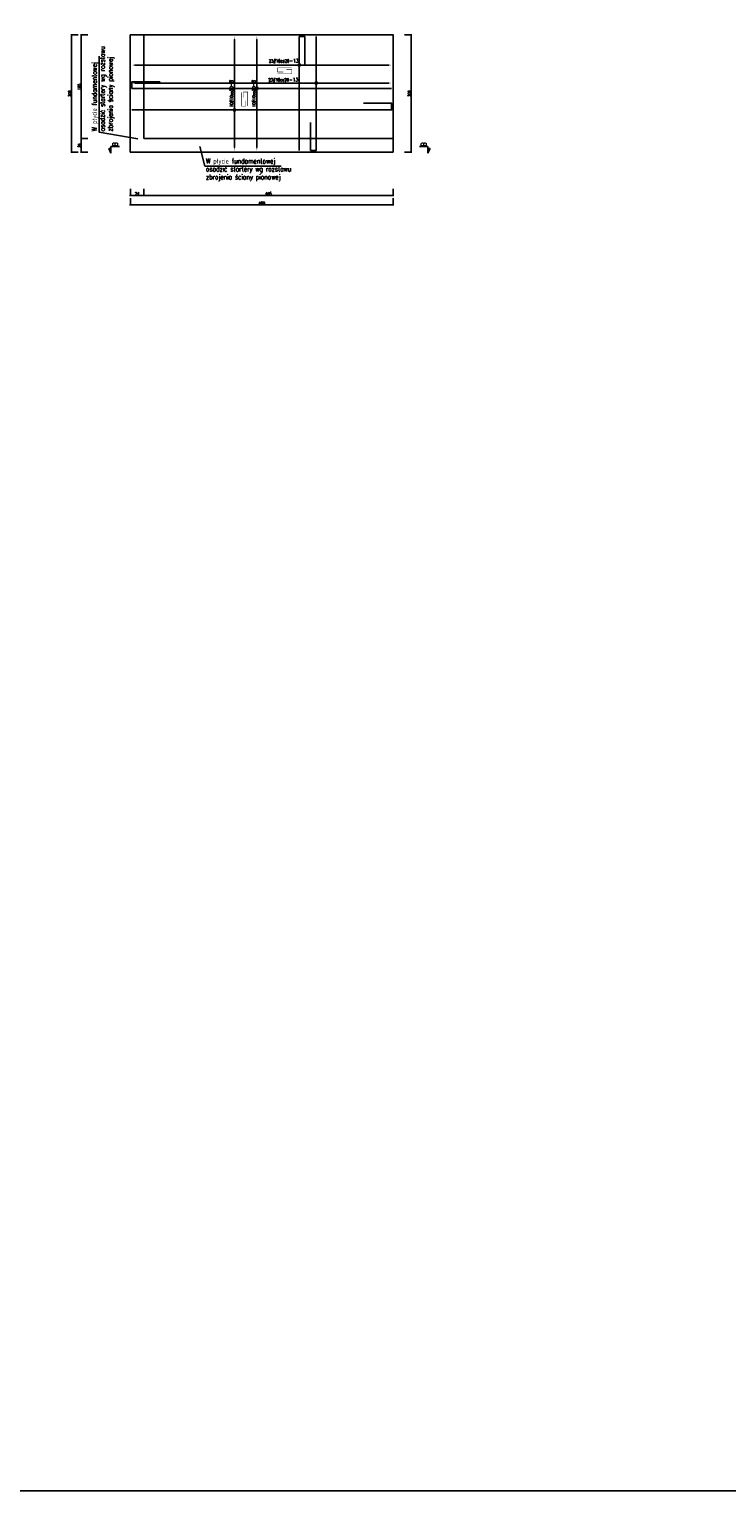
# Model space of a CAD drawing. Header units: millimetres. Extents: x 136919 to 160325, y -19528 to -8134.
# Tile 19 of 22: x 157382 to 158627, y -12907 to -10300. Entities that reach past the tile are written whole.
import ezdxf
from ezdxf.enums import TextEntityAlignment as Align

# ---------------------------------------------------------------- set-up
doc = ezdxf.new("R2010")
doc.units = ezdxf.units.MM
doc.header["$LTSCALE"] = 0.1
doc.linetypes.add('HIDDEN', pattern=[9.525, 6.35, -3.175])
for name, color, linetype in [('tkd_opisy_pomoce', 140, 'Continuous'), ('tkd_opisy_zbr', 7, 'Continuous'), ('tkd_przekroje', 3, 'Continuous'), ('tkd_przerywane', 8, 'HIDDEN'), ('tkd_txt035', 2, 'Continuous'), ('tkd_wym', 1, 'Continuous'), ('tkd_zbr', 3, 'Continuous'), ('tkd_żelbet0', 4, 'Continuous')]:
    doc.layers.add(name, color=color, linetype=linetype)
doc.styles.add('tkd_2txt035', font='romand.shx', dxfattribs={"width": 0.75, "height": 8.75})
doc.styles.add('tkd_txt0', font='simplex.shx', dxfattribs={"width": 0.75})
doc.styles.add('tkd_zbr1', font='simplex.shx', dxfattribs={"width": 0.75})
doc.dimstyles.new('tkd_1-25cm[cm]', dxfattribs={"dimtxt": 5, "dimasz": 1.25, "dimexe": 0, "dimexo": 5, "dimgap": 0.75, "dimtad": 1, "dimdec": 0, "dimdsep": 46, "dimtxsty": 'tkd_txt0', "dimblk": 'tkd_dim_arrow', "dimcen": 0.09, "dimclrd": 1, "dimclrt": 7, "dimadec": 0, "dimazin": 0, "dimtfac": 1, "dimtdec": 0, "dimtix": 1, "dimtmove": 1, "dimatfit": 3, "dimfxl": 12, "dimfxlon": 1, "dimtvp": 0.02, "dimtolj": 1, "dimtzin": 0, "dimarcsym": 0})
doc.dimstyles.new('tkd_zbr25cm', dxfattribs={"dimtxt": 5.5, "dimasz": 5, "dimexe": 0, "dimexo": 0, "dimgap": 0.75, "dimtad": 1, "dimdec": 0, "dimrnd": 1, "dimtxsty": 'tkd_zbr1', "dimcen": 2.5, "dimclrt": 7, "dimadec": 0, "dimazin": 0, "dimtfac": 1, "dimtdec": 1, "dimtix": 1, "dimtmove": 1, "dimatfit": 3, "dimfxl": 50, "dimfxlon": 1, "dimtvp": 0.02, "dimarcsym": 0})

# ---------------------------------------------------------------- blocks, each defined once
blk = doc.blocks.new('*D2708')
at = {"layer": 'DEFPOINTS', "color": 0, "transparency": 16777216}
for p in [(157748.6, -10313), (157748.6, -10313), (157748.6, -10516)]:
    blk.add_point(p, dxfattribs=at)
at = {"layer": 'tkd_opisy_zbr', "color": 0, "lineweight": -2, "transparency": 16777216}
for p, q in [((157748.6, -10313), (157748.6, -10313)), ((157748.6, -10511), (157748.6, -10318)), ((157748.6, -10516), (157748.6, -10516))]:
    blk.add_line(p, q, dxfattribs=at)
at = {"layer": 'tkd_opisy_zbr', "color": 0, "transparency": 16777216}
for points in [[(157747.8, -10318), (157749.4, -10318), (157748.6, -10313)], [(157747.8, -10511), (157749.4, -10511), (157748.6, -10516)]]:
    blk.add_solid(points, dxfattribs=at)
at = {"layer": 'tkd_opisy_zbr', "color": 7, "transparency": 16777216, "insert": (157743.6, -10414.5), "char_height": 5.5, "attachment_point": 5, "rotation": 90, "style": 'tkd_zbr1'}
blk.add_mtext('10#10co20\\Fromand.shx;\\H1.2x;\\C3;-8', dxfattribs=at)
blk = doc.blocks.new('*D2709')
at = {"layer": 'DEFPOINTS', "color": 0, "transparency": 16777216}
for p in [(157788.5, -10313), (157788.5, -10313), (157788.5, -10516)]:
    blk.add_point(p, dxfattribs=at)
at = {"layer": 'tkd_opisy_zbr', "color": 0, "lineweight": -2, "transparency": 16777216}
for p, q in [((157788.5, -10313), (157788.5, -10313)), ((157788.5, -10511), (157788.5, -10318)), ((157788.5, -10516), (157788.5, -10516))]:
    blk.add_line(p, q, dxfattribs=at)
at = {"layer": 'tkd_opisy_zbr', "color": 0, "transparency": 16777216}
for points in [[(157787.6, -10318), (157789.3, -10318), (157788.5, -10313)], [(157787.6, -10511), (157789.3, -10511), (157788.5, -10516)]]:
    blk.add_solid(points, dxfattribs=at)
at = {"layer": 'tkd_opisy_zbr', "color": 7, "transparency": 16777216, "insert": (157783.5, -10414.5), "char_height": 5.5, "attachment_point": 5, "rotation": 90, "style": 'tkd_zbr1'}
blk.add_mtext('10#10co20\\Fromand.shx;\\H1.2x;\\C3;-8', dxfattribs=at)
blk = doc.blocks.new('tkd_ikon_z2')
at = {"const_width": 0.035}
for points in [[(0.5, 0), (-0.5, 0), (-0.5, -0.3), (-0.1, -0.3)], [(-0.49, -0.43), (0.51, -0.43), (0.51, -0.13), (0.11, -0.13)]]:
    blk.add_lwpolyline(points, dxfattribs=at)
blk = doc.blocks.new('*D2710')
at = {"layer": 'DEFPOINTS', "color": 0, "transparency": 16777216}
for p in [(157565.7, -10363.7), (158028.7, -10363.7), (158028.7, -10363.7)]:
    blk.add_point(p, dxfattribs=at)
at = {"layer": 'tkd_opisy_zbr', "color": 0, "lineweight": -2, "transparency": 16777216}
blk.add_line((157570.7, -10363.7), (158023.7, -10363.7), dxfattribs=at)
at = {"layer": 'tkd_opisy_zbr', "color": 0, "transparency": 16777216}
for points in [[(157570.7, -10362.9), (157570.7, -10364.6), (157565.7, -10363.7)], [(158023.7, -10362.9), (158023.7, -10364.6), (158028.7, -10363.7)]]:
    blk.add_solid(points, dxfattribs=at)
at = {"layer": 'tkd_opisy_zbr', "color": 7, "transparency": 16777216, "insert": (157836.2, -10356.8), "char_height": 5.5, "attachment_point": 5, "style": 'tkd_zbr1'}
blk.add_mtext('23#10co20\\Fromand.shx;\\H1.2x;\\C3;-13', dxfattribs=at)
blk = doc.blocks.new('*D2711')
at = {"layer": 'DEFPOINTS', "color": 0, "transparency": 16777216}
for p in [(157565.7, -10395.8), (158028.7, -10395.8), (158028.7, -10395.8)]:
    blk.add_point(p, dxfattribs=at)
at = {"layer": 'tkd_opisy_zbr', "color": 0, "lineweight": -2, "transparency": 16777216}
blk.add_line((157570.7, -10395.8), (158023.7, -10395.8), dxfattribs=at)
at = {"layer": 'tkd_opisy_zbr', "color": 0, "transparency": 16777216}
for points in [[(157570.7, -10395), (157570.7, -10396.6), (157565.7, -10395.8)], [(158023.7, -10395), (158023.7, -10396.6), (158028.7, -10395.8)]]:
    blk.add_solid(points, dxfattribs=at)
at = {"layer": 'tkd_opisy_zbr', "color": 7, "transparency": 16777216, "insert": (157835.5, -10390.5), "char_height": 5.5, "attachment_point": 5, "style": 'tkd_zbr1'}
blk.add_mtext('23#10co20\\Fromand.shx;\\H1.2x;\\C3;-13', dxfattribs=at)
blk = doc.blocks.new('tkd_dim_arrow')
for p, q in [((-1, 0), (1, 0)), ((0, -1), (0, 1))]:
    blk.add_line(p, q)
at = {"const_width": 0.2}
blk.add_lwpolyline([(-0.9, -0.9), (0.9, 0.9)], dxfattribs=at)
blk = doc.blocks.new('*D2721')
at = {"layer": 'DEFPOINTS', "color": 0, "transparency": 16777216}
for p in [(157586.7, -10495), (157562.7, -10519), (157586.7, -10596.4)]:
    blk.add_point(p, dxfattribs=at)
at = {"layer": 'tkd_wym', "color": 0, "lineweight": -2, "transparency": 16777216}
for p, q in [((157562.7, -10584.4), (157562.7, -10596.4)), ((157586.7, -10584.4), (157586.7, -10596.4))]:
    blk.add_line(p, q, dxfattribs=at)
at = {"layer": 'tkd_wym', "color": 1, "lineweight": -2, "transparency": 16777216}
blk.add_line((157563.9, -10596.4), (157585.4, -10596.4), dxfattribs=at)
at = {"layer": 'tkd_wym', "color": 1, "lineweight": -2, "transparency": 16777216, "xscale": 1.25, "yscale": 1.25, "zscale": 1.25, "rotation": 180}
blk.add_blockref('tkd_dim_arrow', (157562.7, -10596.4), dxfattribs=at)
at = {"layer": 'tkd_wym', "color": 1, "lineweight": -2, "transparency": 16777216, "xscale": 1.25, "yscale": 1.25, "zscale": 1.25}
blk.add_blockref('tkd_dim_arrow', (157586.7, -10596.4), dxfattribs=at)
at = {"layer": 'tkd_wym', "color": 7, "transparency": 16777216, "insert": (157574.7, -10593.2), "char_height": 5, "attachment_point": 5, "style": 'tkd_txt0'}
blk.add_mtext('\\A1;24', dxfattribs=at)
blk = doc.blocks.new('*D2722')
at = {"layer": 'DEFPOINTS', "color": 0, "transparency": 16777216}
for p in [(157586.7, -10495), (158031.7, -10519), (158031.7, -10596.4)]:
    blk.add_point(p, dxfattribs=at)
at = {"layer": 'tkd_wym', "color": 0, "lineweight": -2, "transparency": 16777216}
for p, q in [((157586.7, -10584.4), (157586.7, -10596.4)), ((158031.7, -10584.4), (158031.7, -10596.4))]:
    blk.add_line(p, q, dxfattribs=at)
at = {"layer": 'tkd_wym', "color": 1, "lineweight": -2, "transparency": 16777216}
blk.add_line((157587.9, -10596.4), (158030.4, -10596.4), dxfattribs=at)
at = {"layer": 'tkd_wym', "color": 1, "lineweight": -2, "transparency": 16777216, "xscale": 1.25, "yscale": 1.25, "zscale": 1.25, "rotation": 180}
blk.add_blockref('tkd_dim_arrow', (157586.7, -10596.4), dxfattribs=at)
at = {"layer": 'tkd_wym', "color": 1, "lineweight": -2, "transparency": 16777216, "xscale": 1.25, "yscale": 1.25, "zscale": 1.25}
blk.add_blockref('tkd_dim_arrow', (158031.7, -10596.4), dxfattribs=at)
at = {"layer": 'tkd_wym', "color": 7, "transparency": 16777216, "insert": (157809.2, -10593.2), "char_height": 5, "attachment_point": 5, "style": 'tkd_txt0'}
blk.add_mtext('\\A1;445', dxfattribs=at)
blk = doc.blocks.new('*D2723')
at = {"layer": 'DEFPOINTS', "color": 0, "transparency": 16777216}
for p in [(157562.7, -10519), (158031.7, -10519), (157562.7, -10613.2)]:
    blk.add_point(p, dxfattribs=at)
at = {"layer": 'tkd_wym', "color": 0, "lineweight": -2, "transparency": 16777216}
for p, q in [((157562.7, -10601.2), (157562.7, -10613.2)), ((158031.7, -10601.2), (158031.7, -10613.2))]:
    blk.add_line(p, q, dxfattribs=at)
at = {"layer": 'tkd_wym', "color": 1, "lineweight": -2, "transparency": 16777216}
blk.add_line((158030.4, -10613.2), (157563.9, -10613.2), dxfattribs=at)
at = {"layer": 'tkd_wym', "color": 1, "lineweight": -2, "transparency": 16777216, "xscale": 1.25, "yscale": 1.25, "zscale": 1.25, "rotation": 180}
blk.add_blockref('tkd_dim_arrow', (157562.7, -10613.2), dxfattribs=at)
at = {"layer": 'tkd_wym', "color": 1, "lineweight": -2, "transparency": 16777216, "xscale": 1.25, "yscale": 1.25, "zscale": 1.25}
blk.add_blockref('tkd_dim_arrow', (158031.7, -10613.2), dxfattribs=at)
at = {"layer": 'tkd_wym', "color": 7, "transparency": 16777216, "insert": (157797.2, -10610), "char_height": 5, "attachment_point": 5, "style": 'tkd_txt0'}
blk.add_mtext('\\A1;469', dxfattribs=at)
blk = doc.blocks.new('*D2724')
at = {"layer": 'DEFPOINTS', "color": 0, "transparency": 16777216}
for p in [(157475.1, -10495), (157586.7, -10495), (157562.7, -10519)]:
    blk.add_point(p, dxfattribs=at)
at = {"layer": 'tkd_wym', "color": 0, "lineweight": -2, "transparency": 16777216}
for p, q in [((157487.1, -10495), (157475.1, -10495)), ((157487.1, -10519), (157475.1, -10519))]:
    blk.add_line(p, q, dxfattribs=at)
at = {"layer": 'tkd_wym', "color": 1, "lineweight": -2, "transparency": 16777216}
blk.add_line((157475.1, -10517.7), (157475.1, -10496.2), dxfattribs=at)
at = {"layer": 'tkd_wym', "color": 1, "lineweight": -2, "transparency": 16777216, "xscale": 1.25, "yscale": 1.25, "zscale": 1.25}
for p, rotation in [((157475.1, -10495), 90), ((157475.1, -10519), 270)]:
    blk.add_blockref('tkd_dim_arrow', p, dxfattribs=dict(at, rotation=rotation))
at = {"layer": 'tkd_wym', "color": 7, "transparency": 16777216, "insert": (157471.8, -10507), "char_height": 5, "attachment_point": 5, "rotation": 90, "style": 'tkd_txt0'}
blk.add_mtext('\\A1;24', dxfattribs=at)
blk = doc.blocks.new('*D2725')
at = {"layer": 'DEFPOINTS', "color": 0, "transparency": 16777216}
for p in [(157475.1, -10310), (157562.7, -10310), (157586.7, -10495)]:
    blk.add_point(p, dxfattribs=at)
at = {"layer": 'tkd_wym', "color": 0, "lineweight": -2, "transparency": 16777216}
for p, q in [((157487.1, -10310), (157475.1, -10310)), ((157487.1, -10495), (157475.1, -10495))]:
    blk.add_line(p, q, dxfattribs=at)
at = {"layer": 'tkd_wym', "color": 1, "lineweight": -2, "transparency": 16777216}
blk.add_line((157475.1, -10493.7), (157475.1, -10311.2), dxfattribs=at)
at = {"layer": 'tkd_wym', "color": 1, "lineweight": -2, "transparency": 16777216, "xscale": 1.25, "yscale": 1.25, "zscale": 1.25}
for p, rotation in [((157475.1, -10310), 90), ((157475.1, -10495), 270)]:
    blk.add_blockref('tkd_dim_arrow', p, dxfattribs=dict(at, rotation=rotation))
at = {"layer": 'tkd_wym', "color": 7, "transparency": 16777216, "insert": (157471.8, -10402.5), "char_height": 5, "attachment_point": 5, "rotation": 90, "style": 'tkd_txt0'}
blk.add_mtext('\\A1;185', dxfattribs=at)
blk = doc.blocks.new('*D2726')
at = {"layer": 'DEFPOINTS', "color": 0, "transparency": 16777216}
for p in [(157562.7, -10310), (157457.8, -10519), (157562.7, -10519)]:
    blk.add_point(p, dxfattribs=at)
at = {"layer": 'tkd_wym', "color": 0, "lineweight": -2, "transparency": 16777216}
for p, q in [((157469.8, -10310), (157457.8, -10310)), ((157469.8, -10519), (157457.8, -10519))]:
    blk.add_line(p, q, dxfattribs=at)
at = {"layer": 'tkd_wym', "color": 1, "lineweight": -2, "transparency": 16777216}
blk.add_line((157457.8, -10311.2), (157457.8, -10517.7), dxfattribs=at)
at = {"layer": 'tkd_wym', "color": 1, "lineweight": -2, "transparency": 16777216, "xscale": 1.25, "yscale": 1.25, "zscale": 1.25}
for p, rotation in [((157457.8, -10310), 90), ((157457.8, -10519), 270)]:
    blk.add_blockref('tkd_dim_arrow', p, dxfattribs=dict(at, rotation=rotation))
at = {"layer": 'tkd_wym', "color": 7, "transparency": 16777216, "insert": (157454.6, -10414.5), "char_height": 5, "attachment_point": 5, "rotation": 90, "style": 'tkd_txt0'}
blk.add_mtext('\\A1;209', dxfattribs=at)
blk = doc.blocks.new('*D2727')
at = {"layer": 'DEFPOINTS', "color": 0, "transparency": 16777216}
for p in [(158031.7, -10310), (158063.6, -10310), (158031.7, -10519)]:
    blk.add_point(p, dxfattribs=at)
at = {"layer": 'tkd_wym', "color": 0, "lineweight": -2, "transparency": 16777216}
for p, q in [((158051.6, -10310), (158063.6, -10310)), ((158051.6, -10519), (158063.6, -10519))]:
    blk.add_line(p, q, dxfattribs=at)
at = {"layer": 'tkd_wym', "color": 1, "lineweight": -2, "transparency": 16777216}
blk.add_line((158063.6, -10517.7), (158063.6, -10311.2), dxfattribs=at)
at = {"layer": 'tkd_wym', "color": 1, "lineweight": -2, "transparency": 16777216, "xscale": 1.25, "yscale": 1.25, "zscale": 1.25}
for p, rotation in [((158063.6, -10310), 90), ((158063.6, -10519), 270)]:
    blk.add_blockref('tkd_dim_arrow', p, dxfattribs=dict(at, rotation=rotation))
at = {"layer": 'tkd_wym', "color": 7, "transparency": 16777216, "insert": (158060.4, -10414.5), "char_height": 5, "attachment_point": 5, "rotation": 90, "style": 'tkd_txt0'}
blk.add_mtext('\\A1;209', dxfattribs=at)
blk = doc.blocks.new('tkd_section_l')
for p, q in [((-0.6, 0), (-0.6, -0.49)), ((0, 0), (-0.6, 0)), ((-0.75, -0.15), (-0.56, -0.15)), ((-0.6, -0.49), (-0.75, -0.15))]:
    blk.add_line(p, q)
blk = doc.blocks.new('tkd_section_p')
for p, q in [((-0.6, 0.49), (-0.75, 0.15)), ((-0.75, 0.15), (-0.56, 0.15)), ((-0.6, 0), (-0.6, 0.49)), ((0, 0), (-0.6, 0))]:
    blk.add_line(p, q)

msp = doc.modelspace()

# ---------------------------------------------------------------- linework, layer by layer
at = {"layer": 'tkd_opisy_pomoce'}
for points in [[(157575.84, -10495.27), (157507.35, -10483.59), (157507.35, -10347.58)], [(157686.76, -10508.93), (157695.77, -10543.81), (157831.78, -10543.81)]]:
    msp.add_lwpolyline(points, dxfattribs=at)
at = {"layer": 'tkd_opisy_zbr', "color": 4}
for centre in [(157864.14, -10363.72), (157894.38, -10395.81), (157788.48, -10405.39), (157748.58, -10443.81)]:
    msp.add_circle(centre, 2, dxfattribs=at)
at = {"layer": 'tkd_przerywane'}
msp.add_lwpolyline([(158031.65, -10495), (158031.65, -10310), (157586.65, -10310), (157586.65, -10495)], close=True, dxfattribs=at)
at = {"layer": 'tkd_wym'}
msp.add_lwpolyline([(157004.27, -8133.97), (160325.24, -8133.97), (160325.24, -12907.03), (157004.27, -12907.03)], close=True, dxfattribs=at)
at = {"layer": 'tkd_zbr'}
for points in [[(157864.14, -10516), (157864.14, -10313), (157874.14, -10313), (157874.14, -10363)], [(157894.38, -10313), (157894.38, -10516), (157884.38, -10516), (157884.38, -10466)], [(158028.65, -10405.39), (157565.65, -10405.39), (157565.65, -10393.39), (157615.65, -10393.39)], [(157565.65, -10443.81), (158028.65, -10443.81), (158028.65, -10431.81), (157978.65, -10431.81)]]:
    msp.add_lwpolyline(points, dxfattribs=at)
at = {"layer": 'tkd_żelbet0'}
msp.add_lwpolyline([(158031.65, -10519), (158031.65, -10310), (157562.65, -10310), (157562.65, -10519)], close=True, dxfattribs=at)

# ---------------------------------------------------------------- block references
at = {"layer": 'tkd_opisy_zbr', "xscale": 25, "yscale": 25, "zscale": 25}
msp.add_blockref('tkd_ikon_z2', (157838.08, -10368.63), dxfattribs=at)
at = {"layer": 'tkd_opisy_zbr', "xscale": 25, "yscale": 25, "zscale": 25, "rotation": 90}
msp.add_blockref('tkd_ikon_z2', (157761.34, -10424.63), dxfattribs=at)
at = {"layer": 'tkd_przekroje', "xscale": 25, "yscale": 25, "zscale": 25}
msp.add_blockref('tkd_section_l', (157543.14, -10508.88), dxfattribs=at)
at = {"layer": 'tkd_przekroje', "xscale": 25, "yscale": 25, "zscale": 25, "rotation": 180}
msp.add_blockref('tkd_section_p', (158078.74, -10508.88), dxfattribs=at)

# ---------------------------------------------------------------- texts
at = {"layer": 'tkd_przekroje', "style": 'tkd_2txt035', "width": 0.8}
for p in [(157535.64, -10505.13), (158086.24, -10505.13)]:
    msp.add_text('B', height=8.75, rotation=90, dxfattribs=at).set_placement(p, align=Align.MIDDLE_CENTER)
at = {"layer": 'tkd_txt035', "style": 'tkd_2txt035', "width": 0.75}
for s, p in [('W płycie fundamentowej', (157502.98, -10481.84)), ('osadzić startery wg rozstawu ', (157517.14, -10481.84))]:
    msp.add_text(s, height=8.75, rotation=90, dxfattribs=at).set_placement(p)
for s, p in [('W płycie fundamentowej', (157697.52, -10539.44)), ('osadzić startery wg rozstawu ', (157697.52, -10553.6))]:
    msp.add_text(s, height=8.75, dxfattribs=at).set_placement(p)
at = {"layer": 'tkd_txt035', "insert": (157522.44, -10481.8), "char_height": 8.75, "width": 138.1406, "attachment_point": 1, "rotation": 90, "style": 'tkd_2txt035'}
msp.add_mtext('zbrojenia ściany pionowej', dxfattribs=at)
at = {"layer": 'tkd_txt035', "insert": (157697.56, -10558.9), "char_height": 8.75, "width": 138.1406, "attachment_point": 1, "style": 'tkd_2txt035'}
msp.add_mtext('zbrojenia ściany pionowej', dxfattribs=at)

# ---------------------------------------------------------------- dimensions: what is measured, and where the dimension line sits
at = {"layer": 'tkd_opisy_zbr'}
for p1, p2, picture, middle in [((157748.58, -10516), (157748.58, -10313), '*D2708', (157743.62, -10414.5)), ((157788.48, -10516), (157788.48, -10313), '*D2709', (157783.51, -10414.5))]:
    dim = msp.add_aligned_dim(p1=p1, p2=p2, distance=0, text='<>#10co20\\Fromand.shx;\\H1.2x;\\C3;-8', dimstyle='tkd_zbr25cm', override={"dimlfac": 0.05}, dxfattribs=at)
    dim.commit()
    dim.dimension.update_dxf_attribs({"geometry": picture, "text_midpoint": middle})
for base, p1, p2, picture, middle in [((158028.65, -10363.72), (157565.65, -10363.72), (158028.65, -10363.72), '*D2710', (157836.17, -10361.76)), ((158028.65, -10395.81), (157565.65, -10395.81), (158028.65, -10395.81), '*D2711', (157835.48, -10395.43))]:
    dim = msp.add_linear_dim(base=base, p1=p1, p2=p2, angle=0, text='<>#10co20\\Fromand.shx;\\H1.2x;\\C3;-13', dimstyle='tkd_zbr25cm', override={"dimlfac": 0.05}, dxfattribs=at)
    dim.commit()
    dim.dimension.update_dxf_attribs({"geometry": picture, "text_midpoint": middle, "dimtype": 161})
at = {"layer": 'tkd_wym'}
for base, p1, p2, picture, middle in [((157457.81, -10519), (157562.65, -10310), (157562.65, -10519), '*D2726', (157454.56, -10414.5)), ((157475.07, -10310), (157586.65, -10495), (157562.65, -10310), '*D2725', (157471.82, -10402.5)), ((158063.65, -10310), (158031.65, -10519), (158031.65, -10310), '*D2727', (158060.4, -10414.5)), ((157475.07, -10495), (157562.65, -10519), (157586.65, -10495), '*D2724', (157471.82, -10507))]:
    dim = msp.add_linear_dim(base=base, p1=p1, p2=p2, angle=90, dimstyle='tkd_1-25cm[cm]', dxfattribs=at)
    dim.commit()
    dim.dimension.update_dxf_attribs({"geometry": picture, "text_midpoint": middle})
for base, p1, p2, picture, middle in [((157586.65, -10596.43), (157562.65, -10519), (157586.65, -10495), '*D2721', (157574.65, -10593.18)), ((158031.65, -10596.43), (157586.65, -10495), (158031.65, -10519), '*D2722', (157809.15, -10593.18)), ((157562.65, -10613.22), (158031.65, -10519), (157562.65, -10519), '*D2723', (157797.15, -10609.97))]:
    dim = msp.add_linear_dim(base=base, p1=p1, p2=p2, dimstyle='tkd_1-25cm[cm]', dxfattribs=at)
    dim.commit()
    dim.dimension.update_dxf_attribs({"geometry": picture, "text_midpoint": middle})

doc.saveas('drawing.dxf')
